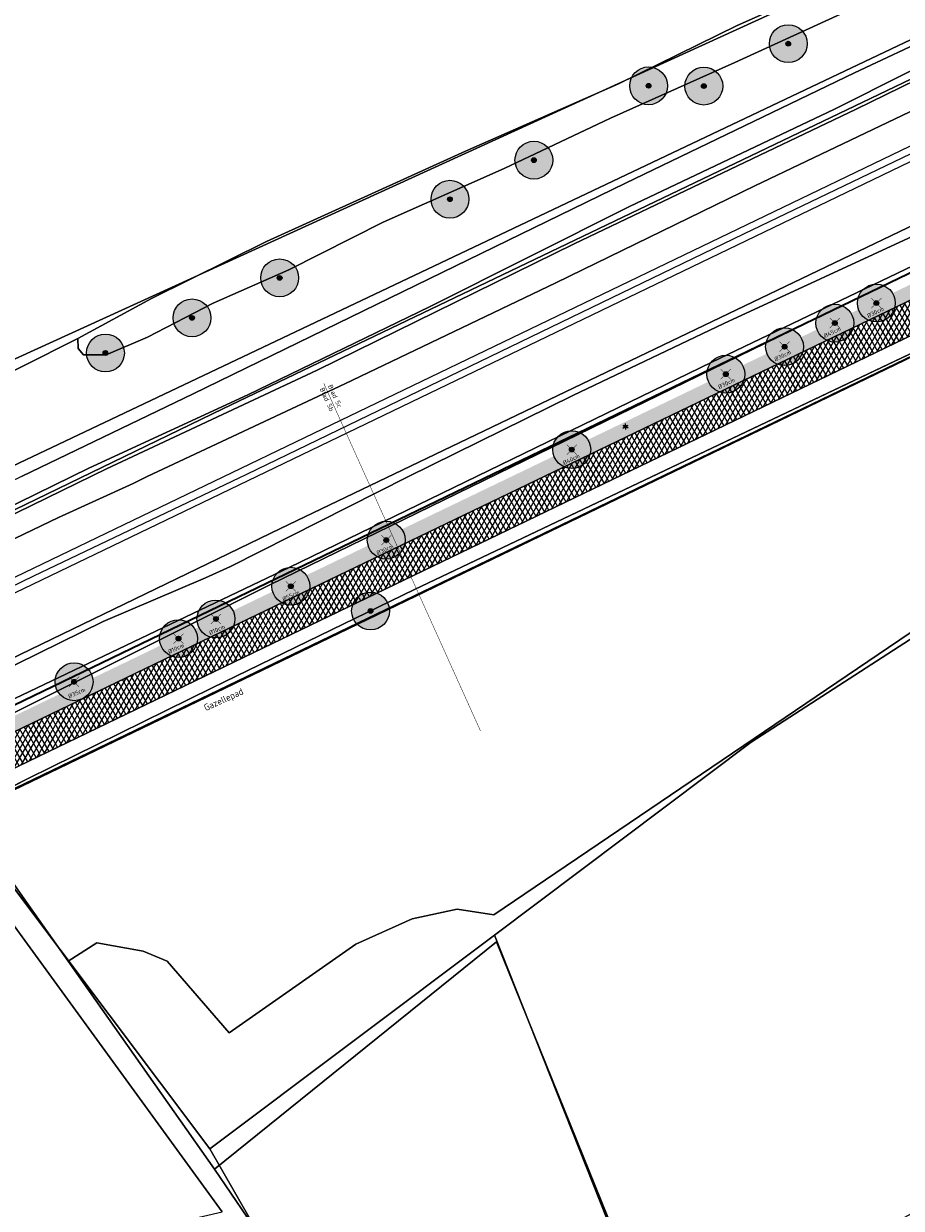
# Model space of a CAD drawing. Header units: millimetres. Extents: x 162876 to 168130, y 402614 to 405602.
# Tile 81 of 256: x 164907 to 165000, y 403569 to 403694. Entities that reach past the tile are written whole.
import ezdxf
from ezdxf.enums import TextEntityAlignment as Align

# ---------------------------------------------------------------- set-up
doc = ezdxf.new("R2010")
doc.units = ezdxf.units.MM
doc.linetypes.add('X-CA190022.004-UO-TXT_Tekst 1op200_v0.1$0$AL-TEKENBLADGRENS', pattern=[11.5, 2.5, -1.5, 1, -1.5, 1, -1.5, 2.5])
for name, color, linetype, lineweight in [('X-CA190022.004-UO-BGT_Ondergrond$0$GE_251_SPRTrein_as_Lijn_GEM', 253, 'Continuous', 9), ('X-CA190022.004-UO-BGT_Ondergrond$0$GE_261_OSHHek_Lijn_GEM', 253, 'X-CA190022.004-UO-BGT_Ondergrond$0$Hekwerk', 9), ('X-CA190022.004-UO-BGT_Ondergrond$0$GE_316_WGDFietspad_Vlak_GEM', 253, 'Continuous', 9), ('X-CA190022.004-UO-BGT_Ondergrond$0$GE_367_OWGBerm_groenvoorziening_grasenk_GEM', 253, 'Continuous', 9), ('X-CA190022.004-UO-BGT_Ondergrond$0$GE_401_OTDErf_Vlak_GEM', 253, 'Continuous', 9), ('X-CA190022.004-UO-BGT_Ondergrond$0$GE_457_BTDHoutwal_Vlak_GEM', 253, 'Continuous', 9), ('X-CA190022.004-UO-BGT_Ondergrond$0$GE_471_BTDBouwland_Vlak_GEM', 253, 'Continuous', 9), ('X-CA190022.004-UO-BGT_Ondergrond$0$GE_476_BTDGraslandagrarisch_Vlak_GEM', 253, 'Continuous', 9), ('X-CA190022.004-UO-BGT_Ondergrond$0$GE_479_BTDGroenvoorziening_grasenkruida_GEM', 253, 'Continuous', 9), ('X-CA190022.004-UO-BGT_Ondergrond$0$GE_504_WTDWaterloop_sloot_Vlak_GEM', 253, 'Continuous', 9), ('X-CA190022.004-UO-BGT_Ondergrond$0$GE_523_WTDGreppel_drogesloot_Vlak_GEM', 253, 'Continuous', 9), ('X-CA190022.004-UO-BGT_Ondergrond$0$GE_541_OWTOever_slootkant_Vlak_GEM', 253, 'Continuous', 9), ('X-CA190022.004-UO-BGT_Ondergrond$0$GE_861_PALLichtmast_Punt_GEM', 202, 'Continuous', 25), ('X-CA190022.004-UO-DWM_Beplanting_v0.1$0$B-WE-GR-BOOM-S AFKOMSTIG UIT BGT', 252, 'Continuous', 0), ('X-CA190022.004-UO-GZM_Werkgrens$0$N-WE-KG-GRENS_SYSTEEMGRENS-G', 7, 'X-CA190022.004-UO-GZM_Werkgrens$0$KG-OG', 35), ('X-CA190022.004-UO-KAD_Percelen$0$B-WE-KG-GRENS_PERCEEL-GV', 150, 'Continuous', 9), ('X-CA190022.004-UO-TXT_Tekst 1op200_v0.1$0$BLADEN', 7, 'Continuous', 25), ('X-CA190022.004-UO-TXT_Tekst 1op200_v0.1$0$X-XX-AL-T35', 7, 'Continuous', 35), ('X-CA190022.004-UO-TXT_Tekst 1op200_v0.1$0$X-XX-AL-TEKENBLADGRENS-G', 7, 'X-CA190022.004-UO-TXT_Tekst 1op200_v0.1$0$AL-TEKENBLADGRENS', 35)]:
    doc.layers.add(name, color=color, linetype=linetype, lineweight=lineweight)
for name, color, linetype in [('X-CA190022.004-UO-DWM_Beplanting_v0.1$0$B-WE-GR-BOOM-S AFKOMSTIG UIT BOMENBESTAND GEMEENTE', 252, 'Continuous'), ('X-CA190022.004-UO-DWM_Beplanting_v0.1$0$V-WE-GR-BOOM-S', 1, 'Continuous'), ('X-CA190022.004-UO-DWM_Beplanting_v0.1$0$X-XX-AL-T18- DIAMETER TE ROOIEN BOOM 0-25 cm', 10, 'Continuous'), ('X-CA190022.004-UO-DWM_Beplanting_v0.1$0$X-XX-AL-T18- DIAMETER TE ROOIEN BOOM 25-50 cm', 10, 'Continuous'), ('X-CA190022.004-UO-DWM_Beplanting_v0.1$0$X-XX-AL-T18- DIAMETER TE ROOIEN BOOM 50-75 cm', 10, 'Continuous')]:
    doc.layers.add(name, color=color, linetype=linetype)
doc.layers.add('X-CA190022.004-UO-OPB_Opbreek_v0.1$0$V-WE-GR-GRAS-V', color=7, linetype='Continuous', lineweight=18, true_color=0x67a552, transparency=0.5)
doc.layers.add('X-CA190022.004-UO-OPB_Opbreek_v0.1$0$V-WE-VH-VERHARDING_ASFALT-A-200 DEKLAAG FREZEN', color=32, linetype='Continuous', lineweight=18, transparency=0.5)
doc.styles.add('X-CA190022.004-UO-BGT_Ondergrond$0$NLCS-ISO', font='NLCS-ISO.ttf')
doc.styles.add('X-CA190022.004-UO-DWM_Beplanting_v0.1$0$NLCS-ISO-M250-T18', font='NLCS-ISO.ttf', dxfattribs={"height": 0.45})
doc.styles.add('X-CA190022.004-UO-TXT_Tekst 1op200_v0.1$0$NLCS-ISO-M200-T25', font='NLCS-ISO.ttf', dxfattribs={"height": 0.5})
doc.styles.add('X-CA190022.004-UO-TXT_Tekst 1op200_v0.1$0$NLCS-ISO-M200-T35', font='NLCS-ISO.ttf', dxfattribs={"height": 0.7})
doc.linetypes.add('X-CA190022.004-UO-BGT_Ondergrond$0$Hekwerk', pattern='A,5,-1.5,[2,dgnlstyle-Veghel.shx,S=0.007937,R=0,X=0,Y=0],-1.5', length=8)
doc.linetypes.add('X-CA190022.004-UO-GZM_Werkgrens$0$KG-OG', pattern='A,5.5,-1.5,[2,NLCS.SHX,S=0.5,R=0,X=0,Y=0],-1.5', length=8.5)

# ---------------------------------------------------------------- blocks, each defined once
blk = doc.blocks.new('X-CA190022.004-UO-BGT_Ondergrond$0$N-SIE-WEG_LICHTMAST-SO')
h = blk.add_hatch(color=256)
h.paths.add_polyline_path([(1.2, 0.5, 0.658505), (-1.2, 0.5)])
h.paths.add_polyline_path([(-1.2, -0.5, 0.658505), (1.2, -0.5)])
at = {"flags": 128}
for points in [[(-2.2, 1.3), (-1.1, 0.6)], [(-1.2, 0.5), (1.2, 0.5)], [(0, 1.3), (0, 2.5)], [(1.1, 0.6), (2.2, 1.3)], [(-2.2, -1.3), (-1.1, -0.6)], [(-1.2, -0.5), (1.2, -0.5)], [(0, -1.3), (0, -2.5)], [(2.2, -1.3), (1.1, -0.6)]]:
    blk.add_lwpolyline(points, dxfattribs=at)
at = {"ltscale": 0.5}
blk.add_circle((0, 0), 1.27, dxfattribs=at)
at = {"style": 'X-CA190022.004-UO-BGT_Ondergrond$0$NLCS-ISO'}
blk.add_attdef('TYPE', text='', height=1.8, dxfattribs=at).set_placement((0, 2.5), align=Align.BOTTOM_CENTER)
blk = doc.blocks.new('X-CA190022.004-UO-BGT_Ondergrond$0$IMGEOLichtmastpaal')
at = {"xscale": 5, "yscale": 5, "zscale": 5}
blk.add_blockref('X-CA190022.004-UO-BGT_Ondergrond$0$N-SIE-WEG_LICHTMAST-SO', (0, 6.4), dxfattribs=at)
blk = doc.blocks.new('X-CA190022.004-UO-DWM_Beplanting_v0.1$0$SGR-BOOM_01-SO')
at = {"linetype": 'ByBlock', "lineweight": 18}
h = blk.add_hatch(color=0, dxfattribs=at)
h.dxf.hatch_style = 1
edge = h.paths.add_edge_path()
edge.add_arc((0, 0), 0.25, 0, 360)
at = {"color": 0, "linetype": 'ByBlock', "lineweight": 18}
for radius in [2, 0.25]:
    blk.add_circle((0, 0), radius, dxfattribs=at)
blk = doc.blocks.new('X-CA190022.004-UO-DWM_Beplanting_v0.1$0$IMGEOBoom')
at = {"transparency": 33554457}
h = blk.add_hatch(color=256, dxfattribs=at)
h.dxf.hatch_style = 1
edge = h.paths.add_edge_path()
edge.add_arc((0, 0), 100, 0, 360)
edge = h.paths.add_edge_path(flags=17)
edge.add_arc((0, 0), 12.5, 0, 360)
h = blk.add_hatch()
h.set_pattern_fill('ANGLE', color=256)
h.set_pattern_definition([(0, (0, 0), (0, 6.985), [5.08, -1.905]), (90, (0, 0), (-6.985, 4e-16), [5.08, -1.905])])
edge = h.paths.add_edge_path(flags=17)
edge.add_arc((0, 0), 12.5, 0, 360)
at = {"xscale": 50, "yscale": 50, "zscale": 50}
blk.add_blockref('X-CA190022.004-UO-DWM_Beplanting_v0.1$0$SGR-BOOM_01-SO', (0, 0), dxfattribs=at)
blk = doc.blocks.new('X-CA190022.004-UO-DWM_Beplanting_v0.1$0$Te verwijderen boom')
at = {"ltscale": 0.1, "const_width": 0.05, "flags": 128}
for points in [[(-0.53, 0.53), (0.53, -0.53)], [(0.53, 0.53), (-0.53, -0.53)]]:
    blk.add_lwpolyline(points, dxfattribs=at)

msp = doc.modelspace()

# ---------------------------------------------------------------- hatches: boundary and pattern name
at = {"layer": 'X-CA190022.004-UO-OPB_Opbreek_v0.1$0$V-WE-GR-GRAS-V'}
h = msp.add_hatch(color=256, dxfattribs=at)
h.dxf.hatch_style = 1
edge = h.paths.add_edge_path()
edge.add_line((165185.08, 403753.919), (165184.936, 403754.335))
edge.add_line((165184.936, 403754.335), (165182.424, 403753.712))
edge.add_arc((165184.833, 403744.006), 10, 103.93848, 104.38996)
edge.add_line((165182.348, 403753.692), (165176.163, 403750.92))
edge.add_line((165176.163, 403750.92), (165163.371, 403744.727))
edge.add_line((165163.371, 403744.727), (165132.062, 403729.752))
edge.add_line((165132.062, 403729.752), (165051.811, 403691.133))
edge.add_line((165051.811, 403691.133), (164928.068, 403631.584))
edge.add_line((164928.068, 403631.584), (164889.078, 403612.821))
edge.add_line((164889.078, 403612.821), (164824.476, 403581.537))
edge.add_line((164824.476, 403581.537), (164821.693, 403580.189))
edge.add_arc((164833.4, 403554.503), 28.228, 114.50066, 114.90237)
edge.add_line((164821.514, 403580.107), (164818.198, 403577.726))
edge.add_line((164818.198, 403577.726), (164815.446, 403575.376))
edge.add_line((164815.446, 403575.376), (164813.18, 403574.202))
edge.add_arc((164833.575, 403554.298), 28.498, 135.69887, 141.39089)
edge.add_line((164811.306, 403572.081), (164810.674, 403569.076))
edge.add_arc((164785.202, 403574.436), 26.03, 331.06087, 348.11607, ccw=False)
edge.add_line((164807.982, 403561.841), (164805.463, 403559.882))
edge.add_line((164805.463, 403559.882), (164804.046, 403558.879))
edge.add_line((164804.046, 403558.879), (164804.732, 403557.966))
edge.add_line((164804.732, 403557.966), (164806.021, 403557.782))
edge.add_line((164806.021, 403557.782), (164809.528, 403560.51))
edge.add_arc((164776.978, 403579.017), 37.443, 330.37778, 331.26286)
edge.add_arc((164785.192, 403574.439), 28.04, 331.39686, 348.11454)
edge.add_line((164812.631, 403568.664), (164812.655, 403568.782))
edge.add_line((164812.655, 403568.782), (164812.679, 403568.899))
edge.add_arc((164828.758, 403563.402), 16.992, 138.51065, 161.12502, ccw=False)
edge.add_line((164816.029, 403574.659), (164818.92, 403577.18))
edge.add_line((164818.92, 403577.18), (164889.73, 403611.47))
edge.add_line((164889.73, 403611.47), (164928.718, 403630.232))
edge.add_line((164928.718, 403630.232), (165052.461, 403689.781))
edge.add_line((165052.461, 403689.781), (165132.711, 403728.4))
edge.add_line((165132.711, 403728.4), (165183.831, 403752.85))
edge.add_line((165183.831, 403752.85), (165184.537, 403753.109))
edge.add_line((165184.537, 403753.109), (165184.335, 403753.662))
edge.add_line((165184.335, 403753.662), (165185.08, 403753.919))
at = {"layer": 'X-CA190022.004-UO-OPB_Opbreek_v0.1$0$V-WE-VH-VERHARDING_ASFALT-A-200 DEKLAAG FREZEN'}
h = msp.add_hatch(dxfattribs=at)
h.set_pattern_fill('AVH-ASFALT', color=256, scale=0.5, pattern_type=2)
h.set_pattern_definition([(60, (0, 0), (-0.4330127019, 0.25), []), (120, (0, 0), (-0.4330127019, -0.25), [])])
h.paths.add_polyline_path([(165053.915, 403686.762), (165052.461, 403689.781), (164928.718, 403630.232), (164889.73, 403611.47), (164822.343, 403578.838), (164823.811, 403575.813), (164897.083, 403611.142), (164930.224, 403627.122)])

# ---------------------------------------------------------------- linework, layer by layer
at = {"layer": 'X-CA190022.004-UO-BGT_Ondergrond$0$GE_251_SPRTrein_as_Lijn_GEM'}
for p, q in [((164922.317, 403643.446), (165180.722, 403767.858)), ((164922.966, 403642.107), (165181.36, 403766.492)), ((164983.061, 403671.879), (165151.959, 403753.103)), ((164930.499, 403646.475), (164983.061, 403671.879)), ((164908.013, 403635.73), (164930.499, 403646.475)), ((164789.729, 403579.594), (164922.317, 403643.446)), ((164790.556, 403578.319), (164922.966, 403642.107)), ((164845.068, 403605.352), (164908.013, 403635.73))]:
    msp.add_line(p, q, dxfattribs=at)
at = {"layer": 'X-CA190022.004-UO-BGT_Ondergrond$0$GE_261_OSHHek_Lijn_GEM'}
for p, q in [((164948.23, 403634.27), (165005.531, 403661.522)), ((164926.832, 403623.885), (164948.23, 403634.27)), ((164907.381, 403614.3), (164926.832, 403623.885)), ((164900.508, 403610.843), (164907.381, 403614.3))]:
    msp.add_line(p, q, dxfattribs=at)
at = {"layer": 'X-CA190022.004-UO-BGT_Ondergrond$0$GE_316_WGDFietspad_Vlak_GEM', "flags": 128}
for points in [[(164816.029, 403574.659), (164818.92, 403577.18), (164889.73, 403611.47), (164928.718, 403630.232), (165052.461, 403689.781), (165053.915, 403686.762)], [(165053.915, 403686.762), (164930.224, 403627.122), (164897.083, 403611.142), (164822.788, 403575.32)]]:
    msp.add_lwpolyline(points, dxfattribs=at)
at = {"layer": 'X-CA190022.004-UO-BGT_Ondergrond$0$GE_367_OWGBerm_groenvoorziening_grasenk_GEM', "flags": 128}
for points in [[(165184.537, 403753.109), (165183.831, 403752.85), (165132.711, 403728.4), (165052.461, 403689.781), (164928.718, 403630.232), (164889.73, 403611.47), (164818.92, 403577.18), (164816.029, 403574.659)], [(165122.937, 403717.713), (165094.402, 403704.045), (165032.278, 403674.165), (165005.531, 403661.522), (164948.23, 403634.27), (164926.832, 403623.885), (164907.381, 403614.3), (164900.508, 403610.843), (164898.003, 403609.583), (164897.083, 403611.142), (164930.224, 403627.122), (165053.915, 403686.762), (165122.291, 403719.73), (165184.231, 403749.24), (165185.719, 403749.815), (165185.922, 403749.29), (165187.126, 403749.813), (165187.419, 403749.59), (165190.069, 403745.923), (165187.491, 403745.125), (165175.482, 403740.948), (165156.764, 403733.73), (165124.503, 403718.459), (165122.937, 403717.713)], [(165020.847, 403701.185), (164994.729, 403688.867), (164970.544, 403677.232), (164924.828, 403654.961), (164906.751, 403646.269), (164872.249, 403629.472), (164844.728, 403616.333), (164820.707, 403605.295), (164798.273, 403595.036), (164796.649, 403593.785), (164795.736, 403592.477), (164789.337, 403588.407)], [(164809.528, 403560.51), (164806.021, 403557.782), (164804.732, 403557.966), (164803.063, 403560.189), (164802.426, 403561.037), (164802.303, 403561.201), (164794.593, 403571.459), (164796.779, 403572.731), (164801.128, 403568.949), (164807.319, 403571.87), (164807.843, 403570.785), (164810.586, 403572.108), (164810.297, 403572.708), (164815.446, 403575.376), (164818.198, 403577.726), (164824.741, 403582.424), (164845.508, 403592.191), (164892.802, 403614.747), (164932.953, 403634.789), (165023.639, 403678.975), (165070.999, 403701.067)], [(164900.775, 403654.858), (164912.662, 403660.818), (164912.677, 403659.736), (164913.249, 403659.081), (164915.63, 403659.087), (164920.008, 403660.948), (164926.947, 403664.527), (164934.936, 403668.054), (164944.928, 403673.085), (164957.71, 403678.757), (164968.959, 403684.09), (164982.09, 403689.981), (164996.191, 403696.412)]]:
    msp.add_lwpolyline(points, dxfattribs=at)
at = {"layer": 'X-CA190022.004-UO-BGT_Ondergrond$0$GE_401_OTDErf_Vlak_GEM', "flags": 128}
msp.add_lwpolyline([(164973.898, 403555.082), (164956.907, 403597.073), (164927.087, 403573.025), (164911.612, 403595.006), (164914.639, 403596.949), (164919.551, 403596.056), (164922.081, 403595.014), (164928.629, 403587.424), (164942.024, 403596.8), (164947.977, 403599.479), (164952.739, 403600.521), (164956.609, 403599.926), (165024.772, 403646.062)], dxfattribs=at)
at = {"layer": 'X-CA190022.004-UO-BGT_Ondergrond$0$GE_457_BTDHoutwal_Vlak_GEM', "flags": 128}
msp.add_lwpolyline([(164900.508, 403610.843), (164900.949, 403610.211), (164906.785, 403601.862), (164911.612, 403595.006), (164927.087, 403573.025), (164930.559, 403567.954), (164913.414, 403563.445), (164903.889, 403561.032), (164906.965, 403549.622), (164904.503, 403549.906), (164901.285, 403562.366), (164927.892, 403568.525), (164926.203, 403570.84), (164898.003, 403609.583), (164900.508, 403610.843)], dxfattribs=at)
at = {"layer": 'X-CA190022.004-UO-BGT_Ondergrond$0$GE_471_BTDBouwland_Vlak_GEM', "flags": 128}
for points in [[(164994.181, 403699.177), (164982.338, 403693.9), (164969.809, 403687.706), (164953.622, 403680.611), (164932.576, 403671.054), (164920.429, 403665.042), (164912.662, 403660.818), (164900.775, 403654.858), (164896.98, 403653.637), (164887.611, 403648.933), (164879.138, 403644.836), (164864.696, 403638.014), (164839.855, 403625.49), (164835.899, 403623.531), (164827.471, 403618.982), (164819.485, 403615.211), (164808.649, 403610.308), (164797.782, 403605.159), (164791.469, 403601.87)], [(165024.772, 403646.062), (164956.609, 403599.926), (164952.739, 403600.521), (164947.977, 403599.479), (164942.024, 403596.8), (164928.629, 403587.424), (164922.081, 403595.014), (164919.551, 403596.056), (164914.639, 403596.949), (164911.612, 403595.006), (164906.785, 403601.862), (164900.949, 403610.211), (164900.508, 403610.843), (164907.381, 403614.3), (164926.832, 403623.885), (164948.23, 403634.27), (165005.531, 403661.522)]]:
    msp.add_lwpolyline(points, dxfattribs=at)
at = {"layer": 'X-CA190022.004-UO-BGT_Ondergrond$0$GE_476_BTDGraslandagrarisch_Vlak_GEM', "flags": 128}
for points in [[(164815.7, 403561.975), (164822.431, 403572.962), (164832.047, 403577.565), (164853.84, 403588.034), (164894.042, 403607.59), (164898.003, 403609.583), (164926.203, 403570.84), (164927.892, 403568.525)], [(164930.559, 403567.954), (164927.087, 403573.025), (164956.907, 403597.073), (164973.898, 403555.082)]]:
    msp.add_lwpolyline(points, dxfattribs=at)
at = {"layer": 'X-CA190022.004-UO-BGT_Ondergrond$0$GE_479_BTDGroenvoorziening_grasenkruida_GEM', "flags": 128}
for points in [[(164789.337, 403588.407), (164795.736, 403592.477), (164795.749, 403590.857), (164796.403, 403590.09), (164797.584, 403589.377), (164799.057, 403589.045), (164800.769, 403589.314), (164803.866, 403590.234), (164853.405, 403614.379), (164881.309, 403627.845), (164910.616, 403641.89), (164918.504, 403645.499), (164919.981, 403646.242), (164940.87, 403656.027), (164963.173, 403666.692), (164984.215, 403676.958), (165005.231, 403686.995)], [(165001.831, 403672.039), (164980.948, 403662.403), (164964.98, 403654.785), (164947.527, 403646.174), (164928.788, 403636.728), (164926.155, 403635.523), (164915.337, 403630.919), (164851.58, 403599.55), (164808.057, 403578.591), (164801.04, 403575.389), (164799.727, 403574.446), (164796.779, 403572.731), (164794.593, 403571.459), (164792.33, 403574.47)]]:
    msp.add_lwpolyline(points, dxfattribs=at)
at = {"layer": 'X-CA190022.004-UO-BGT_Ondergrond$0$GE_504_WTDWaterloop_sloot_Vlak_GEM', "flags": 128}
for points in [[(165024.694, 403699.625), (164994.91, 403685.029), (164965.106, 403670.822), (164937.952, 403657.474), (164915.672, 403647.023), (164898.285, 403638.553)], [(164893.457, 403637.128), (164913.798, 403647.101), (164930.609, 403654.853), (164949.825, 403664.161), (164970.968, 403674.744), (164992.634, 403685.045), (165007.925, 403692.712)]]:
    msp.add_lwpolyline(points, dxfattribs=at)
at = {"layer": 'X-CA190022.004-UO-BGT_Ondergrond$0$GE_523_WTDGreppel_drogesloot_Vlak_GEM', "flags": 128}
for points in [[(164982.09, 403689.981), (164968.959, 403684.09), (164957.71, 403678.757), (164944.928, 403673.085), (164934.936, 403668.054), (164926.947, 403664.527), (164920.008, 403660.948), (164915.63, 403659.087), (164913.249, 403659.081), (164912.677, 403659.736), (164912.662, 403660.818), (164920.429, 403665.042), (164932.576, 403671.054), (164953.622, 403680.611), (164969.809, 403687.706), (164982.338, 403693.9), (164994.181, 403699.177)], [(164996.191, 403696.412), (164982.09, 403689.981)], [(165023.639, 403678.975), (164932.953, 403634.789), (164892.802, 403614.747), (164845.508, 403592.191), (164824.741, 403582.424), (164809.926, 403575.456), (164803.417, 403572.255), (164800.975, 403571.585), (164800.084, 403571.751), (164799.575, 403572.244), (164799.396, 403573.282), (164799.727, 403574.446), (164801.04, 403575.389), (164808.057, 403578.591), (164851.58, 403599.55), (164915.337, 403630.919), (164926.155, 403635.523), (164928.788, 403636.728), (164947.527, 403646.174), (164964.98, 403654.785), (164980.948, 403662.403), (165001.831, 403672.039)]]:
    msp.add_lwpolyline(points, dxfattribs=at)
at = {"layer": 'X-CA190022.004-UO-BGT_Ondergrond$0$GE_541_OWTOever_slootkant_Vlak_GEM', "flags": 128}
for points in [[(164906.751, 403646.269), (164924.828, 403654.961), (164970.544, 403677.232), (164994.729, 403688.867), (165020.847, 403701.185)], [(164898.285, 403638.553), (164915.672, 403647.023), (164937.952, 403657.474), (164965.106, 403670.822), (164994.91, 403685.029), (165024.694, 403699.625)], [(165007.925, 403692.712), (164992.634, 403685.045), (164970.968, 403674.744), (164949.825, 403664.161), (164930.609, 403654.853), (164913.798, 403647.101), (164893.457, 403637.128)], [(165005.231, 403686.995), (164984.215, 403676.958), (164963.173, 403666.692), (164940.87, 403656.027), (164919.981, 403646.242), (164918.504, 403645.499), (164910.616, 403641.89), (164881.309, 403627.845)]]:
    msp.add_lwpolyline(points, dxfattribs=at)
at = {"layer": 'X-CA190022.004-UO-GZM_Werkgrens$0$N-WE-KG-GRENS_SYSTEEMGRENS-G', "ltscale": 0.2, "flags": 128}
msp.add_lwpolyline([(164202.447, 403276.261, -0.0070141), (164204.684, 403278.194), (164207.732, 403280.631), (164216.351, 403287.471), (164219.004, 403289.434), (164219.375, 403289.729), (164237.184, 403303.185), (164244.587, 403308.605), (164248.73, 403311.638), (164253.977, 403315.367), (164261.175, 403320.48), (164269.682, 403326.324), (164277.478, 403331.538), (164300.139, 403346.153), (164322.964, 403359.926), (164334.073, 403366.292), (164351.665, 403375.797), (164373.742, 403387.55), (164399.95, 403400.464), (164429.28, 403414.743), (164430.124, 403415.141), (164430.948, 403415.506), (164431.777, 403415.846), (164432.615, 403416.161), (164433.462, 403416.453), (164434.316, 403416.72), (164435.176, 403416.962), (164436.043, 403417.179), (164436.306, 403417.259, -0.0998207), (164451.982, 403417.179, 0.1310872), (164471.53, 403420.948), (164482.533, 403426.243), (164490.693, 403418.8), (164492.586, 403419.707), (164495.404, 403416.53, -0.0101004), (164498.074, 403413.536), (164499.385, 403412.005), (164502.276, 403408.653), (164509.274, 403412.948), (164511.768, 403416.461), (164509.186, 403420.201, -0.1750361), (164509.321, 403422.135, -0.1801291), (164510.517, 403423.431), (164518.825, 403427.315), (164545.03, 403439.927), (164571.695, 403452.754), (164577.955, 403456.064), (164591.472, 403464.142), (164595.446, 403466.159), (164599.431, 403468.182), (164600.854, 403468.863), (164605.94, 403471.242), (164622.016, 403477.758), (164627.273, 403479.889), (164631.947, 403481.905), (164633.267, 403482.539, 0.0847777), (164642.609, 403485.38), (164759.332, 403541.386), (164770.974, 403544.815), (164773.272, 403545.397), (164787.887, 403542.29), (164789.899, 403542.38), (164793.252, 403543.048), (164800.24, 403546.814), (164803.671, 403549.366), (164804.774, 403550.36), (164806.983, 403547.387), (164807.907, 403546.199), (164811.87, 403549.281), (164810.953, 403550.46), (164809.512, 403552.406), (164808.343, 403553.575), (164810.024, 403555.089), (164807.827, 403558.012), (164809.834, 403559.516, 0.0871986), (164816.707, 403566.833, -0.1361887), (164825.151, 403574.239), (164897.952, 403609.34), (164931.093, 403625.32), (165054.784, 403684.96), (165123.155, 403717.926), (165148.566, 403730.033), (165175.654, 403740.478), (165188.146, 403744.824), (165187.632, 403748.092), (165185.258, 403754.932), (165180.038, 403753.689, 0.0278458), (165177.051, 403752.466), (165119.698, 403725.141), (165051.309, 403692.167), (164927.618, 403632.527), (164894.477, 403616.547), (164821.676, 403581.445, 0.1361887), (164810.016, 403571.218, -0.0871986), (164805.039, 403565.919), (164803.02, 403564.408), (164799.415, 403569.204), (164798.615, 403568.604), (164797.815, 403568.006), (164797.216, 403568.806), (164793.371, 403565.926), (164793.97, 403565.126), (164792.376, 403563.932), (164795.885, 403559.064, -0.2015476), (164780.097, 403554.057, 0.0756556), (164771.169, 403553.982, -0.0097546), (164764.075, 403552.536), (164754.286, 403547.799), (164747.474, 403544.606), (164708.34, 403525.583), (164686.218, 403515.365), (164675.148, 403509.865), (164663.524, 403504.258), (164644.327, 403495.071), (164639.493, 403492.723), (164638.201, 403492.127, -0.2018183), (164621.846, 403491.8, 0.2094979), (164598.58, 403490.973), (164556.157, 403470.566), (164536.299, 403461.008), (164516.318, 403451.408), (164508.232, 403447.512), (164500.187, 403443.642), (164497.203, 403443.008), (164495.09, 403442.274, 0.1307945), (164492.913, 403444.811), (164488.435, 403447.885), (164494.899, 403449.835), (164490.315, 403452.233), (164484.484, 403450.597, -0.0764268), (164479.748, 403454.723), (164478.799, 403455.857), (164474.918, 403452.962), (164457.343, 403473.566), (164451.257, 403468.374), (164465.519, 403451.653, -0.4842969), (164464.817, 403448.113), (164461.416, 403446.394), (164463.893, 403441.77), (164464.916, 403439.614), (164433.017, 403424.683, 0.0516596), (164425.3, 403421.703), (164396.431, 403407.648), (164370.094, 403394.67), (164347.884, 403382.848), (164330.182, 403373.283), (164318.908, 403366.822), (164295.903, 403352.941), (164273.086, 403338.225), (164265.193, 403332.947), (164256.594, 403327.039), (164249.344, 403321.888), (164244.05, 403318.127), (164239.86, 403315.06), (164232.409, 403309.604), (164214.476, 403296.054), (164201.289, 403285.589, 0.0121311), (164197.414, 403282.357)], format="xyb", close=True, dxfattribs=at)
at = {"layer": 'X-CA190022.004-UO-KAD_Percelen$0$B-WE-KG-GRENS_PERCEEL-GV', "flags": 128}
for points in [[(165112.96, 403892.75), (165013.384, 403848.933), (164699.405, 403710.75), (164782.888, 403598.044), (164827.139, 403618.955), (164891.876, 403652.217), (165174.211, 403781.023), (165147.929, 403847.659), (165142.318, 403859.073), (165133.014, 403872.153), (165124.362, 403881.795), (165115.178, 403891.433)], [(164885.502, 403637.729), (164887.38, 403633.726), (164927.988, 403653.361), (165072.609, 403722.691), (165178.044, 403773.604), (165178.874, 403771.886), (165197.597, 403780.936), (165196.768, 403782.65), (165198.984, 403783.721), (165197.616, 403787.482), (165175.883, 403776.785), (165100.661, 403739.758), (165025.211, 403704.052), (164951.691, 403669.132)], [(164887.38, 403633.726), (164893.326, 403621.049), (164934.06, 403640.745), (165078.673, 403710.073), (165184.133, 403761.004), (165184.269, 403760.722), (165202.993, 403769.772), (165202.86, 403770.048), (165203.794, 403770.499), (165198.984, 403783.721), (165196.768, 403782.65), (165197.597, 403780.936), (165178.874, 403771.886), (165178.044, 403773.604), (165072.609, 403722.691), (164927.988, 403653.361)], [(164787.129, 403591.173), (164830.972, 403611.838), (164885.502, 403637.729), (164951.691, 403669.132), (165025.211, 403704.052), (165100.661, 403739.758), (165175.883, 403776.785), (165174.211, 403781.023), (164891.876, 403652.217), (164827.139, 403618.955), (164782.888, 403598.044)], [(164893.326, 403621.049), (164894.973, 403617.537), (164934.976, 403636.621), (164979.678, 403658.296), (165027.357, 403681.153), (165069.929, 403701.778), (165110.237, 403720.92), (165149.076, 403738.774), (165179.629, 403752.458), (165184.131, 403754.492), (165206.02, 403764.38), (165203.794, 403770.499), (165202.86, 403770.048), (165202.993, 403769.772), (165184.269, 403760.722), (165184.133, 403761.004), (165078.673, 403710.073), (164934.06, 403640.745)], [(164894.973, 403617.537), (164900.08, 403610.457), (165123.49, 403718.122), (165153.465, 403732.522), (165174.034, 403740.54), (165187.387, 403745.159), (165184.131, 403754.492), (165179.629, 403752.458), (165149.076, 403738.774), (165110.237, 403720.92), (165069.929, 403701.778), (165027.357, 403681.153), (164979.678, 403658.296), (164934.976, 403636.621)], [(164926.596, 403575.181), (164956.674, 403597.762), (164983.837, 403618.158), (165024.268, 403644.292), (165029.575, 403636.338), (165042.922, 403613.242), (165047.973, 403607.105), (165050.481, 403607.781), (165052.972, 403608.453), (165051.478, 403636.914), (165143.28, 403674.542), (165130.463, 403701.225), (165123.49, 403718.122), (164900.08, 403610.457)], [(165052.693, 403596.606), (165051.565, 403602.305), (165050.481, 403607.781), (165047.973, 403607.105), (165042.922, 403613.242), (165029.575, 403636.338), (165024.268, 403644.292), (164983.837, 403618.158), (164956.674, 403597.762), (164971.563, 403560.24), (164974.103, 403553.839)], [(164819.546, 403567.881), (164818.291, 403564.405), (164817.529, 403559.372), (164812.884, 403553.196), (164819.424, 403544.122), (164847.738, 403505.918), (164850.36, 403503.946), (164853.636, 403502.187), (164880.122, 403492.516), (164891.81, 403488.06), (164921.88, 403477.54), (164929.892, 403473.773), (164913.679, 403519.457), (164902.78, 403561.659), (164930.713, 403568.012), (164926.596, 403575.181), (164900.08, 403610.457), (164822.987, 403573.331)], [(164980.253, 403538.935), (164974.103, 403553.839), (164971.563, 403560.24), (164956.674, 403597.762), (164926.596, 403575.181), (164930.713, 403568.012), (164902.78, 403561.659), (164913.679, 403519.457), (164929.892, 403473.773), (164995.489, 403499.804), (164988.445, 403517.858), (164985.048, 403526.866), (164984.835, 403526.786), (164984.326, 403526.583), (164979.514, 403538.624), (164980.053, 403538.839)]]:
    msp.add_lwpolyline(points, close=True, dxfattribs=at)
at = {"layer": 'X-CA190022.004-UO-TXT_Tekst 1op200_v0.1$0$X-XX-AL-TEKENBLADGRENS-G', "const_width": 0.05, "flags": 128}
msp.add_lwpolyline([(164938.64, 403656.075), (164955.216, 403619.329)], dxfattribs=at)

# ---------------------------------------------------------------- block references
at = {"layer": 'X-CA190022.004-UO-BGT_Ondergrond$0$GE_861_PALLichtmast_Punt_GEM', "xscale": 0.025, "yscale": 0.025, "zscale": 0.025}
msp.add_blockref('X-CA190022.004-UO-BGT_Ondergrond$0$IMGEOLichtmastpaal', (164970.529, 403651.34), dxfattribs=at)
at = {"layer": 'X-CA190022.004-UO-DWM_Beplanting_v0.1$0$B-WE-GR-BOOM-S AFKOMSTIG UIT BGT', "xscale": 0.02, "yscale": 0.02, "zscale": 0.02}
for p in [(164987.742, 403691.962), (164972.98, 403687.509), (164960.855, 403679.652), (164951.983, 403675.522), (164933.981, 403667.214), (164997.054, 403664.555), (164924.718, 403662.988), (164992.664, 403662.431), (164987.35, 403659.94), (164915.566, 403659.276), (164981.143, 403657.04), (164964.856, 403649.066), (164945.248, 403639.503), (164935.162, 403634.632), (164923.288, 403629.098), (164912.251, 403624.538)]:
    msp.add_blockref('X-CA190022.004-UO-DWM_Beplanting_v0.1$0$IMGEOBoom', p, dxfattribs=at)
at = {"layer": 'X-CA190022.004-UO-DWM_Beplanting_v0.1$0$B-WE-GR-BOOM-S AFKOMSTIG UIT BOMENBESTAND GEMEENTE', "xscale": 0.02, "yscale": 0.02, "zscale": 0.02}
for p in [(164987.742, 403691.962), (164972.98, 403687.509), (164978.817, 403687.48), (164960.855, 403679.652), (164951.983, 403675.522), (164933.981, 403667.214), (164997.054, 403664.555), (164924.718, 403662.988), (164992.664, 403662.431), (164987.35, 403659.94), (164915.566, 403659.276), (164981.143, 403657.04), (164964.856, 403649.066), (164945.248, 403639.503), (164935.162, 403634.632), (164943.59, 403632.018), (164927.243, 403631.171)]:
    msp.add_blockref('X-CA190022.004-UO-DWM_Beplanting_v0.1$0$IMGEOBoom', p, dxfattribs=at)
at = {"layer": 'X-CA190022.004-UO-DWM_Beplanting_v0.1$0$V-WE-GR-BOOM-S'}
for p in [(164997.054, 403664.555), (164992.664, 403662.431), (164987.35, 403659.94), (164981.143, 403657.04), (164964.856, 403649.066), (164945.248, 403639.503), (164935.162, 403634.632), (164927.243, 403631.171), (164923.288, 403629.098), (164912.251, 403624.538)]:
    msp.add_blockref('X-CA190022.004-UO-DWM_Beplanting_v0.1$0$Te verwijderen boom', p, dxfattribs=at)

# ---------------------------------------------------------------- texts
at = {"layer": 'X-CA190022.004-UO-DWM_Beplanting_v0.1$0$X-XX-AL-T18- DIAMETER TE ROOIEN BOOM 0-25 cm', "char_height": 0.45, "attachment_point": 1, "rotation": 24.28, "style": 'X-CA190022.004-UO-DWM_Beplanting_v0.1$0$NLCS-ISO-M250-T18'}
for insert in [(164926.436, 403629.872), (164922.112, 403627.886)]:
    msp.add_mtext_dynamic_manual_height_columns('%%C10cm', width=0.45, gutter_width=2.25, heights=[0], dxfattribs=dict(at, insert=insert))
at = {"layer": 'X-CA190022.004-UO-DWM_Beplanting_v0.1$0$X-XX-AL-T18- DIAMETER TE ROOIEN BOOM 25-50 cm', "char_height": 0.45, "attachment_point": 1, "style": 'X-CA190022.004-UO-DWM_Beplanting_v0.1$0$NLCS-ISO-M250-T18'}
for s, insert, rotation in [('%%C30cm', (164996.012, 403663.376), 25.69), ('%%C45cm', (164991.411, 403661.251), 25.69), ('%%C30cm', (164986.197, 403658.779), 25.69), ('%%C30cm', (164980.254, 403655.861), 25.69), ('%%C40cm', (164963.838, 403647.828), 25.69), ('%%C30cm', (164944.15, 403638.318), 24.28), ('%%C35cm', (164911.559, 403623.176), 24.28)]:
    msp.add_mtext_dynamic_manual_height_columns(s, width=0.45, gutter_width=2.25, heights=[0], dxfattribs=dict(at, insert=insert, rotation=rotation))
at = {"layer": 'X-CA190022.004-UO-DWM_Beplanting_v0.1$0$X-XX-AL-T18- DIAMETER TE ROOIEN BOOM 50-75 cm', "insert": (164934.196, 403633.443), "char_height": 0.45, "attachment_point": 1, "rotation": 24.28, "style": 'X-CA190022.004-UO-DWM_Beplanting_v0.1$0$NLCS-ISO-M250-T18'}
msp.add_mtext_dynamic_manual_height_columns('%%C55cm', width=0.45, gutter_width=2.25, heights=[0], dxfattribs=at)
at = {"layer": 'X-CA190022.004-UO-TXT_Tekst 1op200_v0.1$0$BLADEN', "char_height": 0.5, "attachment_point": 4, "rotation": 294.36779, "style": 'X-CA190022.004-UO-TXT_Tekst 1op200_v0.1$0$NLCS-ISO-M200-T25'}
for s, width, insert in [('Blad 5b', 2.36936, (164938.424, 403655.578)), ('Blad 5c', 2.34944, (164939.299, 403655.9))]:
    msp.add_mtext_dynamic_manual_height_columns(s, width=width, gutter_width=8.75, heights=[0], dxfattribs=dict(at, insert=insert))
at = {"layer": 'X-CA190022.004-UO-TXT_Tekst 1op200_v0.1$0$X-XX-AL-T35', "insert": (164925.881, 403622.076), "char_height": 0.7, "attachment_point": 1, "rotation": 24.28, "style": 'X-CA190022.004-UO-TXT_Tekst 1op200_v0.1$0$NLCS-ISO-M200-T35'}
msp.add_mtext_dynamic_manual_height_columns('Gazellepad', width=8.66658, gutter_width=8.75, heights=[0], dxfattribs=at)

doc.saveas('drawing.dxf')
